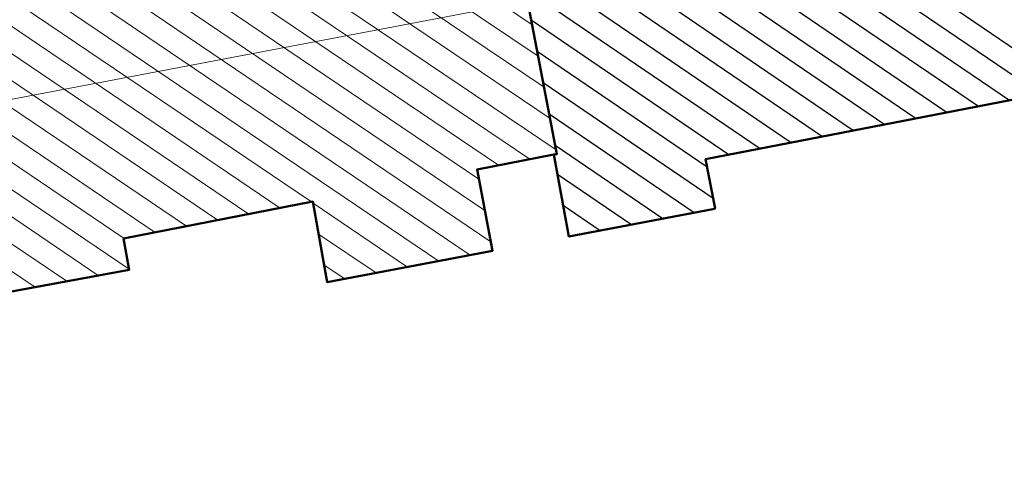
# Model space of a CAD drawing. Extents: x 3503739 to 3504470, y 5375172 to 5375561.
# Tile 41 of 121: x 3504122 to 3504166, y 5375340 to 5375360. Entities that reach past the tile are written whole.
import ezdxf

# ---------------------------------------------------------------- set-up
doc = ezdxf.new("R2010")
doc.units = 0
doc.header["$MEASUREMENT"] = 0
for name, color, linetype in [('K_GEBAEUDE', 7, 'Continuous'), ('K_SCHRAFFUR', 7, 'Continuous'), ('W-SCHE__CLIPPING', 7, 'Continuous')]:
    doc.layers.add(name, color=color, linetype=linetype)

# ---------------------------------------------------------------- blocks, each defined once
blk = doc.blocks.new('_X0')
at = {"color": 252, "linetype": 'Continuous', "lineweight": 25}
for p, q in [((-28.096, 10.227), (-8.388, -3.185)), ((-27.843, 8.845), (-9.772, -3.453)), ((-29.086, 8.482), (-11.156, -3.721)), ((-31.869, 7.957), (-13.924, -4.256)), ((-30.478, 8.219), (-12.54, -3.988)), ((-33.261, 7.695), (-15.308, -4.524)), ((-33.72, 6.797), (-16.693, -4.791)), ((-33.455, 5.407), (-18.077, -5.059)), ((-33.189, 4.017), (-19.461, -5.327)), ((-32.923, 2.626), (-20.845, -5.594)), ((-32.658, 1.236), (-22.229, -5.862)), ((-32.391, -0.155), (-23.613, -6.129)), ((-32.125, -1.546), (-24.583, -6.679)), ((-31.858, -2.937), (-24.318, -8.069)), ((-31.591, -4.328), (-25.158, -8.707)), ((-31.325, -5.72), (-26.549, -8.97)), ((-31.222, -6.999), (-27.939, -9.233)), ((-30.971, -8.38), (-29.33, -9.497)), ((-30.72, -9.76), (-30.72, -9.76))]:
    blk.add_line(p, q, dxfattribs=at)
blk = doc.blocks.new('_X1')
at = {"color": 252, "linetype": 'Continuous', "lineweight": 13}
for p, q in [((11.99, 17.27), (11.99, 17.27)), ((12.526, 14.493), (9.216, 16.732)), ((12.258, 15.881), (10.603, 17.001)), ((18.671, 6.716), (4.504, 16.296)), ((18.406, 8.103), (6.441, 16.193)), ((16.055, 10.9), (7.828, 16.463)), ((19.203, 3.942), (1.727, 15.76)), ((18.937, 5.329), (3.116, 16.028)), ((18.039, 3.523), (0.338, 15.491)), ((15.783, 2.633), (-2.439, 14.955)), ((16.651, 3.254), (-1.05, 15.223)), ((16.313, -0.139), (-4.679, 14.055)), ((16.048, 1.247), (-3.291, 14.324)), ((15.524, 13.673), (14.81, 14.156)), ((15.4, -0.729), (-6.066, 13.786)), ((15.789, 12.287), (13.416, 13.892)), ((8.345, 1.627), (-8.84, 13.248)), ((14.007, -0.994), (-7.453, 13.517)), ((6.959, 1.357), (-8.63, 11.898)), ((5.574, 1.087), (-8.372, 10.517)), ((18.14, 9.49), (16.96, 10.288)), ((4.188, 0.817), (-8.793, 9.594)), ((2.802, 0.546), (-8.758, 8.363)), ((1.417, 0.276), (-8.501, 6.983)), ((-7.893, 5.365), (-8.244, 5.602)), ((0.031, 0.006), (-7.345, 4.994)), ((0.255, -1.352), (-7.087, 3.612)), ((-1.113, -1.635), (-6.829, 2.23)), ((12.615, -1.26), (8.422, 1.576)), ((-2.514, -1.894), (-6.571, 0.849)), ((11.223, -1.526), (8.667, 0.202)), ((-3.915, -2.154), (-6.313, -0.533)), ((9.83, -1.791), (8.912, -1.171)), ((-5.316, -2.414), (-6.055, -1.914))]:
    blk.add_line(p, q, dxfattribs=at)

msp = doc.modelspace()

# ---------------------------------------------------------------- linework, layer by layer
at = {"layer": 'K_GEBAEUDE', "color": 252, "linetype": 'Continuous', "lineweight": 50}
for points in [[(3504170.34, 5375357.5), (3504152.24, 5375354), (3504152.66, 5375351.8), (3504152.56, 5375351.78), (3504146.17, 5375350.57), (3504145.51, 5375354.2), (3504145.64, 5375354.22), (3504144.35, 5375360.95), (3504143.02, 5375367.91), (3504149.07, 5375369.05), (3504148.49, 5375372.22), (3504152.66, 5375373.02), (3504153.04, 5375373.08), (3504153.19, 5375372.3), (3504162.6, 5375374.08), (3504162.46, 5375374.87), (3504166.98, 5375375.73)], [(3504170.34, 5375357.5), (3504152.24, 5375354), (3504152.66, 5375351.8), (3504152.56, 5375351.78), (3504146.17, 5375350.57), (3504145.51, 5375354.2), (3504145.64, 5375354.22), (3504144.35, 5375360.95), (3504143.02, 5375367.91), (3504149.07, 5375369.05), (3504148.49, 5375372.22), (3504152.66, 5375373.02), (3504153.04, 5375373.08), (3504153.19, 5375372.3), (3504162.6, 5375374.08), (3504162.46, 5375374.87), (3504166.98, 5375375.73)], [(3504126.4, 5375350.47), (3504126.66, 5375349.09), (3504120.46, 5375347.94), (3504118.97, 5375355.92), (3504118.21, 5375355.78), (3504117.42, 5375360.03), (3504118.18, 5375360.17), (3504117.52, 5375363.71), (3504123.55, 5375364.88), (3504123.47, 5375365.33), (3504132.27, 5375367.03), (3504132.36, 5375366.57), (3504138.39, 5375367.74), (3504139.07, 5375364.22), (3504141.81, 5375364.74), (3504142.6, 5375360.61), (3504144.35, 5375360.95), (3504145.64, 5375354.22), (3504145.51, 5375354.2), (3504142.1, 5375353.54), (3504142.79, 5375349.93), (3504135.45, 5375348.53), (3504134.81, 5375352.11), (3504126.4, 5375350.47)], [(3504126.4, 5375350.47), (3504126.66, 5375349.09), (3504120.46, 5375347.94), (3504118.97, 5375355.92), (3504118.21, 5375355.78), (3504117.42, 5375360.03), (3504118.18, 5375360.17), (3504117.52, 5375363.71), (3504123.55, 5375364.88), (3504123.47, 5375365.33), (3504132.27, 5375367.03), (3504132.36, 5375366.57), (3504138.39, 5375367.74), (3504139.07, 5375364.22), (3504141.81, 5375364.74), (3504142.6, 5375360.61), (3504144.35, 5375360.95), (3504145.64, 5375354.22), (3504145.51, 5375354.2), (3504142.1, 5375353.54), (3504142.79, 5375349.93), (3504135.45, 5375348.53), (3504134.81, 5375352.11), (3504126.4, 5375350.47)]]:
    msp.add_lwpolyline(points, dxfattribs=at)
at = {"layer": 'W-SCHE__CLIPPING', "color": 7, "linetype": 'Continuous', "lineweight": 13}
msp.add_line((3504145.58, 5375361.242), (3504033.192, 5375339.877), dxfattribs=at)

# ---------------------------------------------------------------- block references
at = {"layer": 'K_GEBAEUDE'}
msp.add_blockref('_X0', (3504176.89, 5375360.33), dxfattribs=at)
at = {"layer": 'K_SCHRAFFUR'}
msp.add_blockref('_X1', (3504126.4, 5375350.47), dxfattribs=at)

doc.saveas('drawing.dxf')
